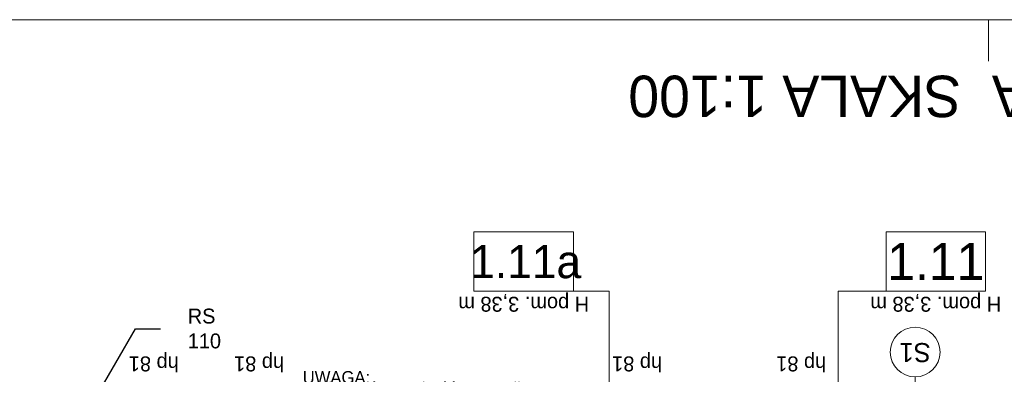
# Model space of a CAD drawing. Extents: x -145259 to -66341, y -2316 to 227384.
# Tile 60 of 141: x -99946 to -88069, y 102704 to 106984. Entities that reach past the tile are written whole.
import ezdxf

# ---------------------------------------------------------------- set-up
doc = ezdxf.new("R2010")
doc.units = 0
doc.header["$MEASUREMENT"] = 0
doc.layers.add('Arch opisy', color=7, linetype='Continuous')
for name, color, linetype, lineweight in [('Arch opisy_Nr_Pióra__1', 7, 'Continuous', 25), ('Arch opisy_Nr_Pióra__21', 7, 'Continuous', 13), ('ARCH TABELA_Nr_Pióra__21', 7, 'Continuous', 13), ('Arch wymiary_Nr_Pióra__20', 1, 'Continuous', 20), ('INWENT OPISY_Nr_Pióra__21', 7, 'Continuous', 13)]:
    doc.layers.add(name, color=color, linetype=linetype, lineweight=lineweight)
doc.styles.add('GENERATED_STYLE_2', font='txt')
doc.styles.add('GENERATED_STYLE_5', font='txt')
doc.styles.add('GENERATED_STYLE_6', font='txt')
doc.styles.add('GENERATED_STYLE_7', font='txt')
doc.dimstyles.new('GENERATED_STYLE__9', dxfattribs={"dimtxt": 0.18, "dimasz": 109.44, "dimexe": 0.18, "dimexo": 0.0625, "dimgap": 0.09, "dimtad": 0, "dimtih": 1, "dimtoh": 1, "dimdec": 4, "dimzin": 0, "dimdsep": 46, "dimcen": 0.09, "dimadec": 0, "dimazin": 0, "dimtfac": 1, "dimtdec": 4, "dimtmove": 0, "dimatfit": 3, "dimldrblk": 'ARROWHEAD_11', "dimfxl": 0, "dimtolj": 1, "dimtzin": 0, "dimarcsym": 0})

# ---------------------------------------------------------------- blocks, each defined once
blk = doc.blocks.new('Linia_61', base_point=(-89144, 101484))
at = {"layer": 'Arch opisy_Nr_Pióra__21', "linetype": 'Continuous'}
blk.add_line((-89144, 101484), (-89144, 102673), dxfattribs=at)
blk.add_circle((-89144, 102973), 300, dxfattribs=at)
blk = doc.blocks.new('Linia_70', base_point=(-92834, 103705))
at = {"layer": 'Arch opisy_Nr_Pióra__21', "linetype": 'Continuous'}
blk.add_hatch(color=256, dxfattribs=at).paths.add_polyline_path([(-92759, 99944), (-92765, 99973), (-92781, 99997), (-92805, 100014), (-92834, 100019), (-92863, 100014), (-92887, 99997), (-92903, 99973), (-92909, 99944), (-92903, 99916), (-92887, 99891), (-92863, 99875), (-92834, 99869), (-92805, 99875), (-92781, 99891), (-92765, 99916)], flags=0)
blk.add_line((-92834, 103705), (-92834, 100019), dxfattribs=at)
blk.add_circle((-92834, 99944), 75, dxfattribs=at)
blk = doc.blocks.new('Linia_71', base_point=(-90073, 103705))
at = {"layer": 'Arch opisy_Nr_Pióra__21', "linetype": 'Continuous'}
blk.add_hatch(color=256, dxfattribs=at).paths.add_polyline_path([(-89998, 99944), (-90003, 99973), (-90020, 99997), (-90044, 100014), (-90073, 100019), (-90101, 100014), (-90126, 99997), (-90142, 99973), (-90148, 99944), (-90142, 99916), (-90126, 99891), (-90101, 99875), (-90073, 99869), (-90044, 99875), (-90020, 99891), (-90003, 99916)], flags=0)
blk.add_line((-90073, 103705), (-90073, 100019), dxfattribs=at)
blk.add_circle((-90073, 99944), 75, dxfattribs=at)
blk = doc.blocks.new('ARROWHEAD_11')
at = {"color": 0, "linetype": 'Continuous', "lineweight": 0}
blk.add_line((0, 0), (-1, 0), dxfattribs=at)
at = {"color": 0, "linetype": 'Continuous', "lineweight": 0, "const_width": 0.25, "flags": 128}
blk.add_lwpolyline([(-0.125, 0, 1), (0.125, 0, 1)], format="xyb", close=True, dxfattribs=at)

msp = doc.modelspace()

# ---------------------------------------------------------------- linework, layer by layer
at = {"layer": 'Arch opisy_Nr_Pióra__21', "linetype": 'Continuous'}
for p, q in [((-93266.4, 104425.1), (-94466.4, 104425.1)), ((-94466.4, 104425.1), (-94466.4, 103705.1)), ((-93266.4, 103705.1), (-93266.4, 104425.1)), ((-88295.9, 104425.1), (-89495.9, 104425.1)), ((-89495.9, 104425.1), (-89495.9, 103705.1)), ((-88295.9, 103705.1), (-88295.9, 104425.1)), ((-94466.4, 103705.1), (-92833.9, 103705.1)), ((-94466.4, 103705.1), (-93266.4, 103705.1)), ((-88295.9, 103705.1), (-90072.6, 103705.1)), ((-89495.9, 103705.1), (-88295.9, 103705.1))]:
    msp.add_line(p, q, dxfattribs=at)
at = {"layer": 'ARCH TABELA_Nr_Pióra__21', "linetype": 'Continuous'}
for p, q in [((-145258.7, 106983.6), (-70258.7, 106983.6)), ((-88258.7, 106483.6), (-88258.7, 106983.6)), ((-88258.7, 106483.6), (-88258.7, 106983.6)), ((-88258.7, 106483.6), (-88258.7, 106983.6))]:
    msp.add_line(p, q, dxfattribs=at)

# ---------------------------------------------------------------- block references
at = {"layer": 'Arch opisy', "linetype": 'Continuous'}
for name, p in [('Linia_70', (-92833.9, 103705.1)), ('Linia_71', (-90072.6, 103705.1)), ('Linia_61', (-89144.4, 101483.6))]:
    msp.add_blockref(name, p, dxfattribs=at)

# ---------------------------------------------------------------- texts
at = {"layer": 'Arch opisy_Nr_Pióra__1', "linetype": 'Continuous', "rotation": 180}
for s, insert, char_height, attachment_point, style in [('{RZUT I PIĘTRA  SKALA 1:100}', (-92604.8, 105808), 500, 3, 'GENERATED_STYLE_7'), ('{S1}', (-89144.4, 102851.2), 230, 2, 'GENERATED_STYLE_6')]:
    msp.add_mtext(s, dxfattribs=dict(at, insert=insert, char_height=char_height, attachment_point=attachment_point, style=style))
at = {"layer": 'Arch opisy_Nr_Pióra__1', "linetype": 'Continuous', "attachment_point": 8, "style": 'GENERATED_STYLE_5'}
for s, insert, char_height in [('{1.11}', (-88895.9, 103840.1), 450), ('{1.11a}', (-93842.4, 103858.3), 400)]:
    msp.add_mtext(s, dxfattribs=dict(at, insert=insert, char_height=char_height))
at = {"layer": 'Arch wymiary_Nr_Pióra__20', "linetype": 'Continuous', "insert": (-96532.5, 102008.7), "char_height": 150, "width": 3044.354, "attachment_point": 7, "line_spacing_factor": 0.537969, "style": 'GENERATED_STYLE_2'}
msp.add_mtext('{UWAGA: \\Pzachować szerokość spocznika \\Pmin. 150 cm\\Pw wykończonej powierzchni\\P(wliczając w to również poręcz) }', dxfattribs=at)
at = {"layer": 'INWENT OPISY_Nr_Pióra__21', "linetype": 'Continuous', "char_height": 180, "attachment_point": 2, "rotation": 180, "style": 'GENERATED_STYLE_7'}
for s, insert in [('{H pom. 3,38 m}', (-93866.4, 103459.2)), ('{H pom. 3,38 m}', (-88895.9, 103459.2)), ('{hp 81}', (-98328.7, 102738.9)), ('{hp 81}', (-97058.7, 102738.9)), ('{hp 81}', (-92498.7, 102738.9)), ('{hp 81}', (-90518.7, 102738.9))]:
    msp.add_mtext(s, dxfattribs=dict(at, insert=insert))
at = {"layer": 'INWENT OPISY_Nr_Pióra__21', "linetype": 'Continuous', "insert": (-97919.3, 103255.2), "char_height": 180, "width": 692.895, "attachment_point": 4, "style": 'GENERATED_STYLE_6'}
msp.add_mtext('{RS 110}', dxfattribs=at)

# ---------------------------------------------------------------- leaders
at = {"layer": 'INWENT OPISY_Nr_Pióra__21', "linetype": 'Continuous', "annotation_type": 0, "has_hookline": 1, "hookline_direction": 1, "text_width": 437.1}
msp.add_leader([(-99358.7, 101853.6), (-98550.1, 103254.2), (-98247, 103254.2)], dimstyle='GENERATED_STYLE__9', dxfattribs=at)

doc.saveas('drawing.dxf')
